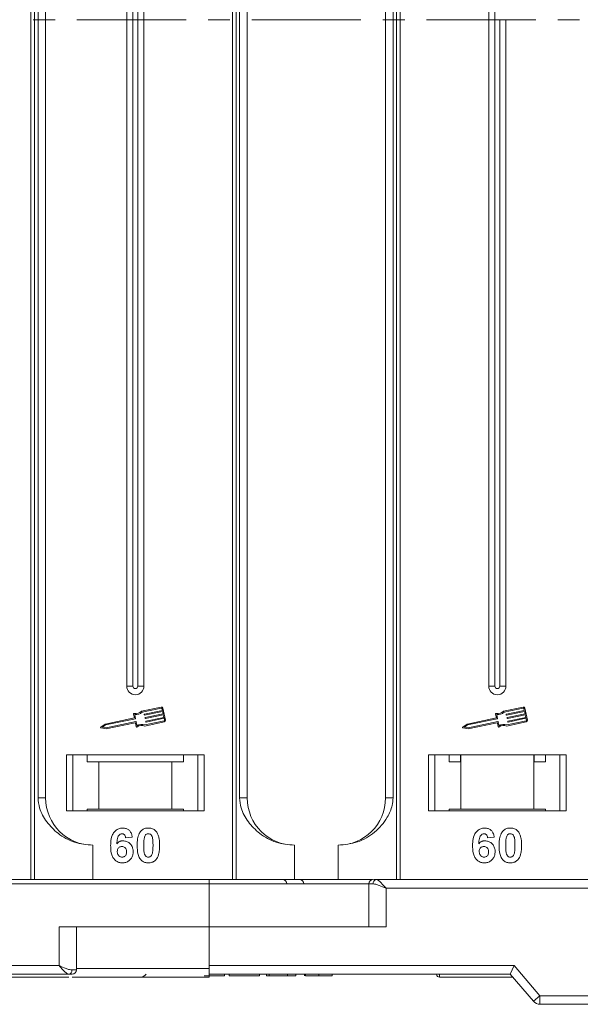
# Model space of a CAD drawing. Header units: millimetres. Extents: x -645 to 830, y -176 to 857.
# Tile 21 of 76: x 142 to 207, y 50 to 165. Entities that reach past the tile are written whole.
import ezdxf

# ---------------------------------------------------------------- set-up
doc = ezdxf.new("R2010")
doc.units = ezdxf.units.MM
doc.linetypes.add('CENTERX2', pattern=[20.32, 12.7, -2.54, 2.54, -2.54])

msp = doc.modelspace()

# ---------------------------------------------------------------- linework, layer by layer
at = {"color": 7, "linetype": 'Continuous', "lineweight": 15}
for p, q in [((143.574, 264.526), (143.574, 164.526)), ((143.993, 164.526), (143.993, 264.526)), ((167.004, 264.526), (167.004, 164.526)), ((167.423, 164.526), (167.423, 264.526)), ((186.079, 264.526), (186.079, 164.526)), ((186.498, 164.526), (186.498, 264.526)), ((144.401, 255.026), (144.401, 164.526)), ((145.286, 164.526), (145.286, 255.026)), ((167.83, 255.026), (167.83, 164.526)), ((168.716, 164.526), (168.716, 255.026)), ((184.786, 255.026), (184.786, 164.526)), ((185.672, 164.526), (185.672, 255.026)), ((154.716, 242.026), (154.716, 164.526)), ((155.431, 242.026), (155.431, 164.526)), ((156.001, 164.526), (156.001, 242.026)), ((156.716, 164.526), (156.716, 242.026)), ((196.786, 242.026), (196.786, 164.526)), ((197.501, 242.026), (197.501, 164.526)), ((143.574, 164.526), (143.574, 64.526)), ((143.993, 64.526), (143.993, 164.526)), ((144.401, 164.526), (144.401, 74.026)), ((145.286, 74.026), (145.286, 164.526)), ((154.716, 164.526), (154.716, 87.026)), ((155.431, 164.526), (155.431, 87.026)), ((156.001, 87.026), (156.001, 164.526)), ((156.716, 87.026), (156.716, 164.526)), ((167.004, 164.526), (167.004, 64.526)), ((167.423, 64.526), (167.423, 164.526)), ((167.83, 164.526), (167.83, 74.026)), ((168.716, 74.026), (168.716, 164.526)), ((184.786, 164.526), (184.786, 74.026)), ((185.672, 74.026), (185.672, 164.526)), ((186.079, 164.526), (186.079, 64.526)), ((186.498, 64.526), (186.498, 164.526)), ((196.786, 164.526), (196.786, 87.026)), ((197.501, 164.526), (197.501, 87.026)), ((198.071, 87.026), (198.071, 164.526)), ((198.786, 87.026), (198.786, 164.526)), ((155.431, 87.026), (154.716, 87.026)), ((156.716, 87.026), (156.001, 87.026)), ((197.501, 87.026), (196.786, 87.026)), ((198.786, 87.026), (198.071, 87.026)), ((155.511, 83.781), (155.605, 83.336)), ((155.645, 83.718), (155.738, 83.274)), ((158.712, 84.593), (156.434, 84.111)), ((158.736, 84.478), (156.494, 84.004)), ((156.761, 83.671), (156.749, 83.728)), ((156.772, 83.763), (158.855, 84.203)), ((158.879, 84.088), (156.796, 83.648)), ((156.857, 83.361), (158.94, 83.801)), ((158.964, 83.686), (156.881, 83.246)), ((158.855, 84.203), (158.806, 84.433)), ((158.94, 83.801), (158.879, 84.088)), ((159.212, 83.078), (158.921, 84.457)), ((159.025, 83.398), (158.964, 83.686)), ((197.582, 83.781), (197.676, 83.336)), ((197.715, 83.718), (197.809, 83.274)), ((200.783, 84.593), (198.504, 84.111)), ((200.807, 84.478), (198.564, 84.004)), ((198.832, 83.671), (198.82, 83.728)), ((198.843, 83.763), (200.925, 84.203)), ((200.949, 84.088), (198.867, 83.648)), ((198.928, 83.361), (201.01, 83.801)), ((201.034, 83.686), (198.952, 83.246)), ((200.925, 84.203), (200.877, 84.433)), ((201.01, 83.801), (200.949, 84.088)), ((201.283, 83.078), (200.991, 84.457)), ((201.095, 83.398), (201.034, 83.686)), ((152.207, 82.618), (151.705, 82.267)), ((152.254, 82.508), (151.885, 82.25)), ((155.605, 83.336), (152.207, 82.618)), ((155.716, 83.24), (152.254, 82.508)), ((152.327, 82.163), (155.789, 82.895)), ((152.328, 82.044), (155.698, 82.756)), ((155.733, 82.733), (155.821, 82.317)), ((155.823, 82.872), (155.917, 82.428)), ((156.798, 82.388), (159.076, 82.869)), ((156.809, 82.51), (159.052, 82.984)), ((156.846, 83.268), (156.834, 83.326)), ((156.931, 82.866), (156.919, 82.924)), ((156.942, 82.958), (159.025, 83.398)), ((159.049, 83.284), (156.966, 82.844)), ((159.097, 83.054), (159.049, 83.284)), ((194.277, 82.618), (193.775, 82.267)), ((194.325, 82.508), (193.956, 82.25)), ((197.676, 83.336), (194.277, 82.618)), ((197.786, 83.24), (194.325, 82.508)), ((194.398, 82.163), (197.859, 82.895)), ((194.399, 82.044), (197.768, 82.756)), ((197.803, 82.733), (197.891, 82.317)), ((197.894, 82.872), (197.988, 82.428)), ((198.868, 82.388), (201.147, 82.869)), ((198.88, 82.51), (201.123, 82.984)), ((198.917, 83.268), (198.905, 83.326)), ((199.002, 82.866), (198.99, 82.924)), ((199.012, 82.958), (201.095, 83.398)), ((201.119, 83.284), (199.037, 82.844)), ((201.168, 83.054), (201.119, 83.284)), ((151.727, 82.161), (152.328, 82.044)), ((151.885, 82.25), (152.327, 82.163)), ((193.797, 82.161), (194.399, 82.044)), ((193.956, 82.25), (194.398, 82.163)), ((163.716, 79.026), (147.716, 79.026)), ((147.716, 79.026), (147.716, 72.526)), ((148.466, 72.526), (148.466, 79.026)), ((150.102, 79.026), (150.102, 78.226)), ((161.329, 78.226), (161.329, 79.026)), ((162.966, 79.026), (162.966, 72.526)), ((163.716, 72.526), (163.716, 79.026)), ((205.786, 79.026), (189.786, 79.026)), ((189.786, 79.026), (189.786, 72.526)), ((190.536, 72.526), (190.536, 79.026)), ((192.173, 79.026), (192.173, 78.226)), ((193.49, 78.226), (193.49, 79.026)), ((193.536, 79.026), (193.536, 72.726)), ((202.036, 72.726), (202.036, 79.026)), ((202.082, 79.026), (202.082, 78.226)), ((203.4, 78.226), (203.4, 79.026)), ((205.036, 79.026), (205.036, 72.526)), ((205.786, 72.526), (205.786, 79.026)), ((150.102, 78.226), (151.466, 78.226)), ((151.466, 78.226), (151.466, 72.726)), ((151.466, 78.226), (159.966, 78.226)), ((159.966, 72.726), (159.966, 78.226)), ((159.966, 78.226), (161.329, 78.226)), ((192.173, 78.226), (193.49, 78.226)), ((202.082, 78.226), (203.4, 78.226)), ((144.401, 74.026), (145.286, 74.026)), ((167.83, 74.026), (168.716, 74.026)), ((184.786, 74.026), (185.672, 74.026)), ((147.716, 72.526), (163.716, 72.526)), ((151.466, 72.726), (150.102, 72.726)), ((150.102, 72.526), (150.102, 72.726)), ((151.466, 72.726), (159.966, 72.726)), ((161.329, 72.726), (159.966, 72.726)), ((161.329, 72.726), (161.329, 72.526)), ((189.786, 72.526), (205.786, 72.526)), ((193.536, 72.726), (192.173, 72.726)), ((192.173, 72.526), (192.173, 72.726)), ((193.536, 72.726), (202.036, 72.726)), ((203.4, 72.726), (202.036, 72.726)), ((203.4, 72.726), (203.4, 72.526)), ((155.357, 69.482), (154.588, 69.398)), ((197.427, 69.482), (196.658, 69.398)), ((150.786, 68.526), (150.786, 64.526)), ((174.216, 68.526), (174.216, 64.526)), ((179.286, 64.526), (179.286, 68.526)), ((164.286, 64.526), (114.715, 64.526)), ((164.286, 64.026), (164.286, 64.526)), ((179.286, 64.526), (183.276, 64.526)), ((255.286, 64.526), (183.731, 64.526)), ((114.715, 64.026), (164.286, 64.026)), ((164.286, 64.026), (164.286, 59.026)), ((164.286, 64.026), (182.849, 64.026)), ((182.849, 64.026), (182.849, 59.026)), ((183.359, 64.026), (182.849, 64.026)), ((184.849, 59.026), (184.849, 63.526)), ((184.849, 63.526), (255.286, 63.526)), ((164.286, 59.026), (146.858, 59.026)), ((146.858, 59.026), (146.858, 54.526)), ((148.858, 54.026), (148.858, 59.026)), ((164.286, 54.526), (164.286, 59.026)), ((164.286, 59.026), (184.849, 59.026)), ((146.858, 54.526), (97.286, 54.526)), ((148.349, 54.026), (148.858, 54.026)), ((148.858, 54.176), (164.286, 54.176)), ((199.746, 54.526), (164.286, 54.526)), ((164.286, 54.176), (164.286, 54.526)), ((199.286, 53.526), (199.746, 54.526)), ((202.746, 51.026), (199.746, 54.526)), ((97.286, 53.526), (147.976, 53.526)), ((164.286, 53.526), (199.286, 53.526)), ((164.286, 53.526), (190.716, 53.526)), ((166.088, 53.526), (166.088, 53.326)), ((166.6, 53.326), (166.6, 53.526)), ((166.6, 53.326), (170.126, 53.326)), ((170.126, 53.526), (170.126, 53.326)), ((170.959, 53.526), (170.959, 53.326)), ((170.959, 53.326), (171.28, 53.326)), ((171.28, 53.526), (171.28, 53.326)), ((171.28, 53.326), (173.395, 53.326)), ((173.395, 53.326), (173.395, 53.526)), ((173.395, 53.326), (174.357, 53.326)), ((174.357, 53.526), (174.357, 53.326)), ((175.382, 53.526), (175.382, 53.326)), ((175.492, 53.526), (175.492, 53.326)), ((177.043, 53.526), (177.043, 53.326)), ((178.588, 53.526), (178.588, 53.326)), ((191.066, 53.176), (191.066, 53.176)), ((199.286, 53.526), (201.987, 50.375)), ((201.987, 50.375), (202.746, 51.026)), ((255.286, 51.026), (202.746, 51.026)), ((202.746, 51.026), (202.746, 50.026)), ((202.746, 50.026), (255.286, 50.026))]:
    msp.add_line(p, q, dxfattribs=at)
at = {"color": 1, "linetype": 'CENTERX2', "lineweight": 13}
msp.add_line((689.94, 164.526), (-148.143, 164.526), dxfattribs=at)
at = {"color": 7, "linetype": 'Continuous', "lineweight": 15}
for centre, radius, start, end in [((155.716, 87.026), 1, 180, 0), ((155.716, 87.026), 0.285, 180, 0), ((197.786, 87.026), 1, 180, 0), ((197.786, 87.026), 0.285, 180, 0), ((155.569, 83.793), 0.0587, 76.41469, 191.9297), ((155.788, 84.698), 0.873, 256.41469, 317.74736), ((155.788, 84.698), 0.99, 261.69305, 315.48899), ((156.778, 83.734), 0.0294, 101.9297, 191.9297), ((156.79, 83.677), 0.0294, 191.9297, 281.9297), ((158.749, 84.42), 0.176, 11.9297, 101.9297), ((158.749, 84.42), 0.0587, 11.9297, 101.9297), ((197.639, 83.793), 0.0587, 76.41469, 191.9297), ((197.858, 84.698), 0.873, 256.41469, 317.74736), ((197.858, 84.698), 0.99, 261.69305, 315.48899), ((198.849, 83.734), 0.0294, 101.9297, 191.9297), ((198.861, 83.677), 0.0294, 191.9297, 281.9297), ((200.819, 84.42), 0.176, 11.9297, 101.9297), ((200.819, 84.42), 0.0587, 11.9297, 101.9297), ((155.704, 82.727), 0.0294, 11.9297, 101.9297), ((155.71, 83.268), 0.0294, 281.9297, 11.9297), ((155.795, 82.866), 0.0294, 11.9297, 101.9297), ((156.444, 81.59), 0.873, 66.11204, 127.44471), ((156.444, 81.59), 0.99, 68.37041, 122.16635), ((156.863, 83.332), 0.0294, 101.9297, 191.9297), ((156.875, 83.274), 0.0294, 191.9297, 281.9297), ((156.948, 82.93), 0.0294, 101.9297, 191.9297), ((156.96, 82.872), 0.0294, 191.9297, 281.9297), ((159.04, 83.042), 0.0587, 281.9297, 11.9297), ((159.04, 83.042), 0.176, 281.9297, 11.9297), ((197.775, 82.727), 0.0294, 11.9297, 101.9297), ((197.78, 83.268), 0.0294, 281.9297, 11.9297), ((197.865, 82.866), 0.0294, 11.9297, 101.9297), ((198.515, 81.59), 0.873, 66.11204, 127.44471), ((198.515, 81.59), 0.99, 68.37041, 122.16635), ((198.934, 83.332), 0.0294, 101.9297, 191.9297), ((198.946, 83.274), 0.0294, 191.9297, 281.9297), ((199.019, 82.93), 0.0294, 101.9297, 191.9297), ((199.031, 82.872), 0.0294, 191.9297, 281.9297), ((201.11, 83.042), 0.0587, 281.9297, 11.9297), ((201.11, 83.042), 0.176, 281.9297, 11.9297), ((151.738, 82.219), 0.0587, 124.95116, 258.90824), ((155.878, 82.329), 0.0587, 191.9297, 307.44471), ((193.809, 82.219), 0.0587, 124.95116, 258.90824), ((197.949, 82.329), 0.0587, 191.9297, 307.44471), ((150.786, 74.026), 5.5, 180, 270), ((174.216, 74.026), 5.5, 180, 270), ((179.286, 74.026), 5.5, 270, 0), ((172.804, 64.026), 0.5, 0, 90), ((174.787, 64.026), 0.5, 0, 90), ((183.349, 64.026), 0.5, 90, 180), ((183.806, 64.082), 0.451, 99.5202, 187.08135), ((147.901, 53.971), 0.451, 279.5202, 7.08135), ((148.358, 54.026), 0.5, 270, 0), ((156.216, 54.176), 1, 270, 319.04573), ((191.066, 53.526), 0.35, 180.00041, 270.00191), ((202.746, 51.026), 1, 220.60129, 270)]:
    msp.add_arc(centre, radius, start, end, dxfattribs=at)
for points, knots in [([(144.401, 74.026), (144.444, 73.635), (144.556, 72.637), (145.379, 71.183), (146.749, 69.77), (148.615, 68.733), (150.065, 68.595), (150.786, 68.526)], [0, 0, 0, 0, 0.1257134, 0.3212757, 0.5244662, 0.763484, 1, 1, 1, 1]), ([(167.83, 74.026), (167.874, 73.635), (167.985, 72.637), (168.809, 71.183), (170.179, 69.77), (172.044, 68.733), (173.494, 68.595), (174.216, 68.526)], [0, 0, 0, 0, 0.1257134, 0.3212757, 0.5244662, 0.763484, 1, 1, 1, 1]), ([(179.286, 68.526), (180.046, 68.603), (181.566, 68.755), (183.588, 69.945), (184.92, 71.496), (185.581, 72.94), (185.647, 73.732), (185.672, 74.026)], [0, 0, 0, 0, 0.2490962, 0.4982428, 0.745205, 0.90541, 1, 1, 1, 1]), ([(152.844, 68.472), (152.847, 68.606), (152.856, 69.007), (152.946, 69.563), (153.224, 70.071), (153.571, 70.374), (153.941, 70.512), (154.174, 70.522), (154.259, 70.526)], [0, 0, 0, 0, 0.1423372, 0.4291269, 0.5899433, 0.7512055, 0.9098946, 1, 1, 1, 1]), ([(154.16, 69.859), (154.106, 69.854), (153.998, 69.843), (153.846, 69.743), (153.704, 69.571), (153.596, 69.209), (153.571, 68.909), (153.555, 68.704)], [0, 0, 0, 0, 0.1120492, 0.2243802, 0.3701146, 0.5702758, 1, 1, 1, 1]), ([(154.588, 69.398), (154.575, 69.476), (154.556, 69.597), (154.465, 69.742), (154.36, 69.823), (154.252, 69.855), (154.186, 69.858), (154.16, 69.859)], [0, 0, 0, 0, 0.33384, 0.5245467, 0.7163724, 0.8918244, 1, 1, 1, 1]), ([(154.259, 70.526), (154.395, 70.515), (154.641, 70.496), (154.954, 70.312), (155.195, 70.035), (155.31, 69.739), (155.346, 69.539), (155.357, 69.482)], [0, 0, 0, 0, 0.24269082, 0.43900235, 0.63500599, 0.89505866, 1, 1, 1, 1]), ([(155.921, 68.507), (155.923, 68.64), (155.928, 68.944), (156.001, 69.471), (156.142, 69.891), (156.299, 70.097), (156.317, 70.12)], [0, 0, 0, 0, 0.2373811, 0.5389182, 0.9490817, 1, 1, 1, 1]), ([(156.317, 70.12), (156.361, 70.17), (156.451, 70.272), (156.62, 70.388), (156.809, 70.471), (156.978, 70.509), (157.119, 70.524), (157.192, 70.525), (157.229, 70.526)], [0, 0, 0, 0, 0.1937762, 0.3936, 0.5878635, 0.7889077, 0.894169, 1, 1, 1, 1]), ([(156.776, 69.467), (156.799, 69.536), (156.837, 69.648), (156.946, 69.774), (157.069, 69.84), (157.168, 69.857), (157.222, 69.859), (157.229, 69.859)], [0, 0, 0, 0, 0.3348035, 0.5425606, 0.750382, 0.9707212, 1, 1, 1, 1]), ([(157.229, 70.526), (157.295, 70.524), (157.43, 70.519), (157.628, 70.475), (157.819, 70.398), (157.963, 70.299), (158.07, 70.201), (158.119, 70.144), (158.144, 70.115)], [0, 0, 0, 0, 0.1926273, 0.3886837, 0.5820134, 0.7832006, 0.8910383, 1, 1, 1, 1]), ([(157.229, 69.859), (157.286, 69.854), (157.387, 69.843), (157.516, 69.769), (157.626, 69.629), (157.726, 69.357), (157.762, 68.961), (157.765, 68.654), (157.767, 68.499)], [0, 0, 0, 0, 0.1056461, 0.1862213, 0.267042, 0.4315406, 0.7127076, 1, 1, 1, 1]), ([(158.144, 70.115), (158.183, 70.061), (158.262, 69.951), (158.368, 69.72), (158.457, 69.424), (158.508, 69.093), (158.532, 68.783), (158.535, 68.594), (158.536, 68.499)], [0, 0, 0, 0, 0.118432, 0.2393289, 0.4494336, 0.6641784, 0.8318201, 1, 1, 1, 1]), ([(194.914, 68.472), (194.917, 68.606), (194.926, 69.007), (195.017, 69.563), (195.295, 70.071), (195.642, 70.374), (196.012, 70.512), (196.245, 70.522), (196.33, 70.526)], [0, 0, 0, 0, 0.1423372, 0.4291269, 0.5899433, 0.7512055, 0.9098946, 1, 1, 1, 1]), ([(196.231, 69.859), (196.177, 69.854), (196.069, 69.843), (195.916, 69.743), (195.775, 69.571), (195.666, 69.209), (195.642, 68.909), (195.625, 68.704)], [0, 0, 0, 0, 0.1120492, 0.2243802, 0.3701146, 0.5702758, 1, 1, 1, 1]), ([(196.658, 69.398), (196.646, 69.476), (196.626, 69.597), (196.536, 69.742), (196.43, 69.823), (196.322, 69.855), (196.256, 69.858), (196.231, 69.859)], [0, 0, 0, 0, 0.33384, 0.5245467, 0.7163724, 0.8918244, 1, 1, 1, 1]), ([(196.33, 70.526), (196.466, 70.515), (196.712, 70.496), (197.024, 70.312), (197.265, 70.035), (197.381, 69.739), (197.417, 69.539), (197.427, 69.482)], [0, 0, 0, 0, 0.2426908, 0.4390024, 0.635006, 0.8950587, 1, 1, 1, 1]), ([(197.991, 68.507), (197.994, 68.64), (197.999, 68.944), (198.071, 69.471), (198.212, 69.891), (198.37, 70.097), (198.387, 70.12)], [0, 0, 0, 0, 0.2373811, 0.5389182, 0.9490817, 1, 1, 1, 1]), ([(198.387, 70.12), (198.432, 70.17), (198.522, 70.272), (198.691, 70.388), (198.879, 70.471), (199.049, 70.509), (199.19, 70.524), (199.263, 70.525), (199.299, 70.526)], [0, 0, 0, 0, 0.1937762, 0.3936, 0.5878635, 0.7889077, 0.894169, 1, 1, 1, 1]), ([(198.846, 69.467), (198.87, 69.536), (198.908, 69.648), (199.016, 69.774), (199.14, 69.84), (199.239, 69.857), (199.293, 69.859), (199.299, 69.859)], [0, 0, 0, 0, 0.3348035, 0.5425606, 0.750382, 0.9707212, 1, 1, 1, 1]), ([(199.299, 70.526), (199.366, 70.524), (199.501, 70.519), (199.699, 70.475), (199.889, 70.398), (200.034, 70.299), (200.141, 70.201), (200.19, 70.144), (200.214, 70.115)], [0, 0, 0, 0, 0.1926273, 0.3886837, 0.5820134, 0.7832006, 0.8910383, 1, 1, 1, 1]), ([(199.299, 69.859), (199.356, 69.854), (199.458, 69.843), (199.586, 69.769), (199.697, 69.629), (199.796, 69.357), (199.833, 68.961), (199.836, 68.654), (199.838, 68.499)], [0, 0, 0, 0, 0.1056461, 0.1862213, 0.267042, 0.4315406, 0.7127076, 1, 1, 1, 1]), ([(200.214, 70.115), (200.253, 70.061), (200.333, 69.951), (200.438, 69.72), (200.528, 69.424), (200.578, 69.093), (200.603, 68.783), (200.606, 68.594), (200.607, 68.499)], [0, 0, 0, 0, 0.118432, 0.2393289, 0.4494336, 0.6641784, 0.8318201, 1, 1, 1, 1]), ([(153.555, 68.704), (153.601, 68.752), (153.695, 68.85), (153.841, 68.942), (153.968, 68.992), (154.067, 69.02), (154.171, 69.035), (154.242, 69.038), (154.277, 69.039)], [0, 0, 0, 0, 0.2436536, 0.4957602, 0.6178923, 0.7415029, 0.8700251, 1, 1, 1, 1]), ([(154.277, 69.039), (154.413, 69.027), (154.685, 69.002), (155.034, 68.786), (155.299, 68.485), (155.441, 68.132), (155.454, 67.888), (155.459, 67.779)], [0, 0, 0, 0, 0.2102159, 0.4219747, 0.6200164, 0.8310369, 1, 1, 1, 1]), ([(156.69, 68.499), (156.691, 68.566), (156.692, 68.699), (156.697, 68.88), (156.707, 69.041), (156.722, 69.184), (156.74, 69.327), (156.764, 69.42), (156.776, 69.467)], [0, 0, 0, 0, 0.20527, 0.4106157, 0.5571475, 0.7038444, 0.8514751, 1, 1, 1, 1]), ([(195.625, 68.704), (195.672, 68.752), (195.766, 68.85), (195.911, 68.942), (196.039, 68.992), (196.138, 69.02), (196.241, 69.035), (196.312, 69.038), (196.348, 69.039)], [0, 0, 0, 0, 0.24365362, 0.49576024, 0.6178923, 0.74150292, 0.8700251, 1, 1, 1, 1]), ([(196.348, 69.039), (196.484, 69.027), (196.756, 69.002), (197.104, 68.786), (197.37, 68.485), (197.511, 68.132), (197.524, 67.888), (197.53, 67.779)], [0, 0, 0, 0, 0.2102159, 0.4219747, 0.6200164, 0.8310369, 1, 1, 1, 1]), ([(198.761, 68.499), (198.761, 68.566), (198.762, 68.699), (198.768, 68.88), (198.778, 69.041), (198.792, 69.184), (198.811, 69.327), (198.834, 69.42), (198.846, 69.467)], [0, 0, 0, 0, 0.20527, 0.4106157, 0.5571475, 0.7038444, 0.8514751, 1, 1, 1, 1]), ([(154.201, 66.475), (154.066, 66.485), (153.795, 66.507), (153.435, 66.708), (153.143, 67.013), (152.903, 67.549), (152.848, 68.059), (152.845, 68.414), (152.844, 68.472)], [0, 0, 0, 0, 0.1482689, 0.2976473, 0.4424214, 0.6078512, 0.9356585, 1, 1, 1, 1]), ([(153.613, 67.797), (153.618, 67.879), (153.626, 68.015), (153.717, 68.185), (153.84, 68.294), (153.988, 68.362), (154.096, 68.369), (154.148, 68.372)], [0, 0, 0, 0, 0.2767209, 0.4568705, 0.6370074, 0.8240683, 1, 1, 1, 1]), ([(154.186, 67.142), (154.118, 67.149), (153.981, 67.163), (153.806, 67.28), (153.679, 67.437), (153.622, 67.62), (153.616, 67.739), (153.613, 67.797)], [0, 0, 0, 0, 0.2079047, 0.4199807, 0.6306256, 0.821735, 1, 1, 1, 1]), ([(154.148, 68.372), (154.215, 68.367), (154.34, 68.357), (154.501, 68.263), (154.62, 68.127), (154.682, 67.943), (154.687, 67.81), (154.69, 67.74)], [0, 0, 0, 0, 0.2137567, 0.3949441, 0.5765849, 0.7773109, 1, 1, 1, 1]), ([(154.69, 67.74), (154.686, 67.654), (154.68, 67.517), (154.606, 67.338), (154.496, 67.229), (154.352, 67.155), (154.245, 67.146), (154.186, 67.142)], [0, 0, 0, 0, 0.28869741, 0.46355259, 0.63994173, 0.80180841, 1, 1, 1, 1]), ([(155.459, 67.779), (155.452, 67.645), (155.436, 67.375), (155.27, 66.994), (154.985, 66.694), (154.611, 66.503), (154.338, 66.484), (154.201, 66.475)], [0, 0, 0, 0, 0.1978309, 0.3972998, 0.5989102, 0.7987412, 1, 1, 1, 1]), ([(157.229, 66.475), (157.093, 66.485), (156.822, 66.506), (156.468, 66.703), (156.179, 67.017), (155.946, 67.628), (155.931, 68.149), (155.921, 68.507)], [0, 0, 0, 0, 0.1475277, 0.2965695, 0.43214, 0.6087374, 1, 1, 1, 1]), ([(157.229, 67.142), (157.16, 67.15), (157.05, 67.162), (156.921, 67.249), (156.819, 67.4), (156.726, 67.672), (156.696, 68.061), (156.692, 68.352), (156.69, 68.499)], [0, 0, 0, 0, 0.125351, 0.2021974, 0.2791824, 0.4597421, 0.727968, 1, 1, 1, 1]), ([(157.767, 68.499), (157.767, 68.432), (157.766, 68.299), (157.76, 68.118), (157.75, 67.957), (157.736, 67.815), (157.717, 67.673), (157.693, 67.581), (157.681, 67.534)], [0, 0, 0, 0, 0.2059417, 0.4119594, 0.558149, 0.7045024, 0.8518015, 1, 1, 1, 1]), ([(158.536, 68.499), (158.534, 68.365), (158.529, 68.062), (158.458, 67.542), (158.32, 67.12), (158.163, 66.911), (158.14, 66.881)], [0, 0, 0, 0, 0.2366286, 0.5373614, 0.9329864, 1, 1, 1, 1]), ([(196.272, 66.475), (196.137, 66.485), (195.865, 66.507), (195.505, 66.708), (195.213, 67.013), (194.973, 67.549), (194.919, 68.059), (194.915, 68.414), (194.914, 68.472)], [0, 0, 0, 0, 0.1482689, 0.2976473, 0.4424214, 0.6078512, 0.9356585, 1, 1, 1, 1]), ([(195.684, 67.797), (195.689, 67.879), (195.697, 68.015), (195.788, 68.185), (195.91, 68.294), (196.059, 68.362), (196.166, 68.369), (196.218, 68.372)], [0, 0, 0, 0, 0.27672092, 0.45687046, 0.63700743, 0.8240683, 1, 1, 1, 1]), ([(196.257, 67.142), (196.189, 67.149), (196.052, 67.163), (195.877, 67.28), (195.75, 67.437), (195.692, 67.62), (195.686, 67.739), (195.684, 67.797)], [0, 0, 0, 0, 0.2079047, 0.4199807, 0.6306256, 0.821735, 1, 1, 1, 1]), ([(196.218, 68.372), (196.286, 68.367), (196.411, 68.357), (196.571, 68.263), (196.69, 68.127), (196.752, 67.943), (196.758, 67.81), (196.761, 67.74)], [0, 0, 0, 0, 0.21375674, 0.39494411, 0.57658486, 0.77731093, 1, 1, 1, 1]), ([(196.761, 67.74), (196.757, 67.654), (196.75, 67.517), (196.677, 67.338), (196.567, 67.229), (196.423, 67.155), (196.316, 67.146), (196.257, 67.142)], [0, 0, 0, 0, 0.28869741, 0.46355259, 0.63994173, 0.80180841, 1, 1, 1, 1]), ([(197.53, 67.779), (197.522, 67.645), (197.506, 67.375), (197.341, 66.994), (197.055, 66.694), (196.682, 66.503), (196.409, 66.484), (196.272, 66.475)], [0, 0, 0, 0, 0.1978309, 0.3972998, 0.5989102, 0.7987412, 1, 1, 1, 1]), ([(199.299, 66.475), (199.164, 66.485), (198.892, 66.506), (198.538, 66.703), (198.25, 67.017), (198.017, 67.628), (198.002, 68.149), (197.991, 68.507)], [0, 0, 0, 0, 0.1475277, 0.2965695, 0.43214, 0.6087374, 1, 1, 1, 1]), ([(199.299, 67.142), (199.231, 67.15), (199.121, 67.162), (198.992, 67.249), (198.889, 67.4), (198.796, 67.672), (198.767, 68.061), (198.763, 68.352), (198.761, 68.499)], [0, 0, 0, 0, 0.125351, 0.2021974, 0.2791824, 0.4597421, 0.727968, 1, 1, 1, 1]), ([(199.838, 68.499), (199.837, 68.432), (199.836, 68.299), (199.83, 68.118), (199.82, 67.957), (199.806, 67.815), (199.787, 67.673), (199.764, 67.581), (199.752, 67.534)], [0, 0, 0, 0, 0.2059417, 0.4119594, 0.558149, 0.7045024, 0.8518015, 1, 1, 1, 1]), ([(200.607, 68.499), (200.605, 68.365), (200.599, 68.062), (200.529, 67.542), (200.391, 67.12), (200.234, 66.911), (200.211, 66.881)], [0, 0, 0, 0, 0.2366286, 0.5373614, 0.9329864, 1, 1, 1, 1]), ([(157.681, 67.534), (157.658, 67.465), (157.62, 67.354), (157.512, 67.228), (157.391, 67.162), (157.292, 67.144), (157.237, 67.142), (157.229, 67.142)], [0, 0, 0, 0, 0.3336776, 0.54041252, 0.7472639, 0.96120914, 1, 1, 1, 1]), ([(158.14, 66.881), (158.096, 66.831), (158.006, 66.729), (157.837, 66.613), (157.648, 66.53), (157.479, 66.492), (157.338, 66.477), (157.265, 66.476), (157.229, 66.475)], [0, 0, 0, 0, 0.1937693, 0.3935642, 0.587886, 0.7891312, 0.8942826, 1, 1, 1, 1]), ([(199.752, 67.534), (199.728, 67.465), (199.69, 67.354), (199.583, 67.228), (199.461, 67.162), (199.362, 67.144), (199.307, 67.142), (199.299, 67.142)], [0, 0, 0, 0, 0.3336776, 0.54041252, 0.7472639, 0.96120914, 1, 1, 1, 1]), ([(200.211, 66.881), (200.167, 66.831), (200.076, 66.729), (199.908, 66.613), (199.719, 66.53), (199.55, 66.492), (199.408, 66.477), (199.336, 66.476), (199.299, 66.475)], [0, 0, 0, 0, 0.1937693, 0.3935642, 0.587886, 0.7891312, 0.8942826, 1, 1, 1, 1]), ([(183.101, 64.526), (182.851, 64.526), (181.709, 64.526), (179.483, 64.526), (176.175, 64.526), (172.435, 64.526), (168.353, 64.526), (165.628, 64.526), (164.286, 64.526)], [0, 0, 0, 0, 0.0467839, 0.2131221, 0.3794866, 0.5922625, 0.7992438, 1, 1, 1, 1]), ([(183.731, 64.526), (183.614, 64.526), (183.488, 64.526), (183.454, 64.526), (183.451, 64.526)], [0, 0, 0, 0, 0.93147003, 1, 1, 1, 1]), ([(183.731, 64.526), (183.799, 64.509), (183.943, 64.474), (184.222, 64.223), (184.532, 63.894), (184.743, 63.649), (184.849, 63.526)], [0, 0, 0, 0, 0.2343503, 0.4981953, 0.748869, 1, 1, 1, 1]), ([(183.359, 64.026), (183.453, 64.016), (183.663, 63.995), (184.161, 63.823), (184.58, 63.643), (184.849, 63.526)], [0, 0, 0, 0, 0.227072, 0.5015871, 1, 1, 1, 1]), ([(147.976, 53.526), (147.908, 53.543), (147.764, 53.579), (147.485, 53.829), (147.175, 54.159), (146.964, 54.404), (146.858, 54.526)], [0, 0, 0, 0, 0.23435025, 0.49819532, 0.74886904, 1, 1, 1, 1]), ([(146.858, 54.526), (147.128, 54.41), (147.546, 54.229), (148.044, 54.058), (148.254, 54.036), (148.349, 54.026)], [0, 0, 0, 0, 0.4984129, 0.772928, 1, 1, 1, 1]), ([(164.286, 53.176), (164.286, 53.187), (164.286, 53.209), (164.286, 53.382), (164.286, 53.635), (164.286, 53.917), (164.286, 54.102), (164.286, 54.176)], [0, 0, 0, 0, 0.21469386, 0.42938772, 0.64408158, 0.85877544, 1, 1, 1, 1]), ([(131.786, 53.176), (131.833, 53.176), (131.928, 53.176), (132.708, 53.176), (133.889, 53.176), (135.379, 53.176), (137.05, 53.176), (139.014, 53.176), (142.017, 53.176), (145.044, 53.176), (147.481, 53.176), (147.976, 53.176)], [0, 0, 0, 0, 0.1168012, 0.2372172, 0.3610077, 0.4577968, 0.5545704, 0.653419, 0.7522518, 0.9496687, 1, 1, 1, 1]), ([(148.358, 53.176), (148.682, 53.176), (149.945, 53.176), (152.59, 53.176), (156.257, 53.176), (160.283, 53.176), (162.965, 53.176), (164.286, 53.176)], [0, 0, 0, 0, 0.0680269, 0.2650433, 0.5170899, 0.7622318, 1, 1, 1, 1]), ([(163.709, 53.326), (163.842, 53.326), (164.246, 53.326), (164.906, 53.326), (165.528, 53.326), (165.953, 53.326), (166.078, 53.326), (166.086, 53.326), (166.088, 53.326)], [0, 0, 0, 0, 0.1021706, 0.3092201, 0.51365, 0.6922749, 0.9324126, 1, 1, 1, 1]), ([(175.492, 53.326), (175.546, 53.326), (175.654, 53.326), (175.957, 53.326), (176.423, 53.326), (176.809, 53.326), (177.043, 53.326)], [0, 0, 0, 0, 0.2064605, 0.4135145, 0.6452106, 1, 1, 1, 1]), ([(177.043, 53.326), (177.177, 53.326), (177.481, 53.326), (177.933, 53.326), (178.292, 53.326), (178.546, 53.326), (178.571, 53.326), (178.588, 53.326)], [0, 0, 0, 0, 0.1552919, 0.3531453, 0.543243, 0.704067, 1, 1, 1, 1]), ([(191.058, 53.526), (191.059, 53.508), (191.065, 53.413), (191.065, 53.301), (191.067, 53.196), (191.066, 53.183), (191.066, 53.176)], [0, 0, 0, 0, 0.0795267, 0.4237297, 0.6830418, 1, 1, 1, 1]), ([(191.066, 53.176), (192.376, 53.176), (195.036, 53.176), (197.899, 53.176), (199.383, 53.176), (199.586, 53.176)], [0, 0, 0, 0, 0.4557779, 0.9254895, 1, 1, 1, 1])]:
    msp.add_open_spline(points, degree=3, knots=knots, dxfattribs=at)
msp.add_open_spline([(148.358, 53.526), (148.34, 53.526), (148.305, 53.526), (148.086, 53.526), (147.976, 53.526)], degree=3, dxfattribs=at)

doc.saveas('drawing.dxf')
